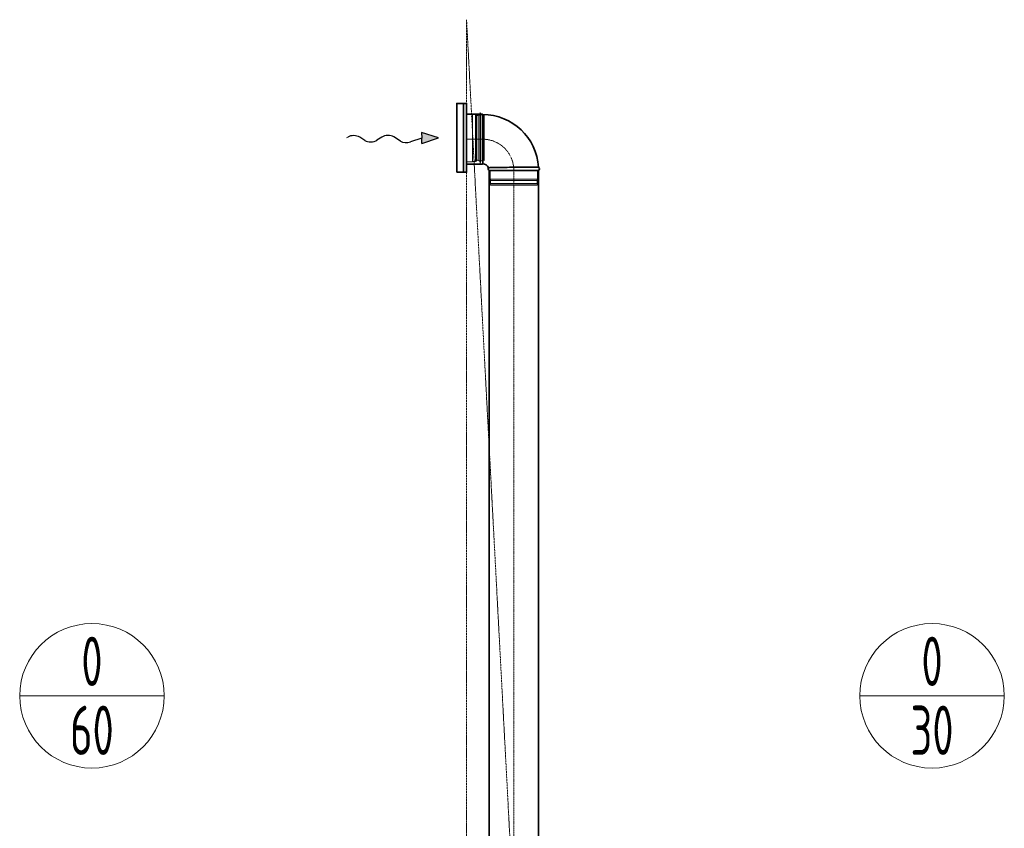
# Model space of a CAD drawing. Header units: millimetres. Extents: x 15940 to 92175, y -24684 to 227664.
# Tile 43 of 132: x 28704 to 31203, y 80543 to 82596. Entities that reach past the tile are written whole.
import ezdxf
from ezdxf.enums import TextEntityAlignment as Align

# ---------------------------------------------------------------- set-up
doc = ezdxf.new("R2010")
doc.units = ezdxf.units.MM
doc.header["$LTSCALE"] = 0.05
for name, pattern in [('ACAD_ISO02W100', [15, 12, -3]), ('ACAD_ISO05W100', [33, 24, -3, 0, -3, 0, -3]), ('ACAD_ISO10W100', [18, 12, -3, 0, -3])]:
    doc.linetypes.add(name, pattern=pattern)
doc.layers.get('0').update_dxf_attribs({"lineweight": 5})
for name, color, linetype, lineweight in [('VZT_05 ETA (ODVOD) - OBRYS', 6, 'Continuous', 35), ('VZT_06 ETA (ODVOD) - OSA', 6, 'ACAD_ISO10W100', 5), ('VZT_30 DISTRIBUČNÍ PRVKY - OBRYS', 1, 'Continuous', 35), ('VZT_50 POPIS - OBECNE', 7, 'Continuous', 13), ('VZT_52 POPIS - DISTRIBUCE', 7, 'Continuous', 5), ('VZT_POŽADAVKY NA STAVBU - PODHLEDY', 4, 'ACAD_ISO05W100', 5)]:
    doc.layers.add(name, color=color, linetype=linetype, lineweight=lineweight)
doc.layers.add('VZT_07 ETA (ODVOD) - NETISK', color=8, linetype='ACAD_ISO02W100', lineweight=5, plot=False)
doc.styles.add('JS', font='isocp.shx', dxfattribs={"width": 0.6, "height": 125})

msp = doc.modelspace()

# ---------------------------------------------------------------- linework, layer by layer
at = {"color": 8, "lineweight": 5}
for points in [[(29873.1, 82360.4), (29871.6, 82354.4, 0.058981), (29871.6, 82353.8), (29871.6, 82295.8)], [(29873.1, 82360.4), (29874.5, 82354.7, -0.060863), (29874.6, 82354), (29874.6, 82295.8)], [(29853.2, 82355.8), (29861, 82355.8, -0.291473), (29863.4, 82354.2, -0.291473)], [(29873.1, 82231.1), (29871.6, 82237.1, -0.058981), (29871.6, 82237.7), (29871.6, 82295.8)], [(29873.1, 82231.1), (29874.5, 82236.9, 0.060863), (29874.6, 82237.5), (29874.6, 82295.8)], [(29853.2, 82235.8), (29861, 82235.8, 0.291473), (29863.4, 82237.3, 0.291473)]]:
    msp.add_lwpolyline(points, format="xyb", dxfattribs=at)
for points in [[(29838.2, 82234.8), (29853.2, 82234.8), (29853.2, 82356.8), (29838.2, 82356.8)], [(29838.2, 82234.8), (29838.2, 82356.8)], [(29861, 82355.8), (29861, 82295.8)], [(29863.7, 82353.8), (29863.7, 82295.8)], [(29867.3, 82352.2), (29867.3, 82295.8)], [(29879, 82352.9), (29879, 82295.8)], [(29879.2, 82352), (29883.2, 82353.4), (29883.2, 82295.8)], [(29861, 82235.8), (29861, 82295.8)], [(29863.7, 82237.7), (29863.7, 82295.8)], [(29867.3, 82239.4), (29867.3, 82295.8)], [(29879, 82238.6), (29879, 82295.8)], [(29879.2, 82239.5), (29883.2, 82238.1), (29883.2, 82295.8)]]:
    msp.add_lwpolyline(points, dxfattribs=at)
for centre, radius, start, end in [((29866.9, 82356), 3.88, 207.4993, 276.6735), ((29873.7, 82343.9), 10.5, 59.7176, 127.8378), ((29866.9, 82235.5), 3.88, 83.3265, 152.5007), ((29873.7, 82247.6), 10.5, 232.1622, 300.2824)]:
    msp.add_arc(centre, radius, start, end, dxfattribs=at)
at = {"layer": 'VZT_05 ETA (ODVOD) - OBRYS'}
for p, q in [((29838.2, 82355.8), (29838.2, 82228.8)), ((29878.2, 82355.8), (29838.2, 82355.8)), ((29879.2, 82354.8), (29879.2, 82229.8)), ((29878.2, 82228.8), (29838.2, 82228.8)), ((29895.7, 82213.3), (30020.7, 82213.3))]:
    msp.add_line(p, q, dxfattribs=at)
for points in [[(29895.7, 79852), (29895.7, 82213.3)], [(30020.7, 79852), (30020.7, 82213.3)]]:
    msp.add_lwpolyline(points, dxfattribs=at)
for centre, radius, start, end in [((29878.2, 82354.8), 1, 0, 90), ((29879.2, 82213.3), 141.5, 3.1369, 90), ((29878.2, 82229.8), 1, 270, 0), ((29879.2, 82213.3), 16.5, 23.8093, 90), ((29897.3, 82217.1), 4.17, 137.2771, 246.5322), ((30019, 82217.1), 4.17, 293.4678, 69.6691)]:
    msp.add_arc(centre, radius, start, end, dxfattribs=at)
msp.add_open_spline([(29894.3, 82220), (29894.3, 82220), (29894.7, 82220), (29896.7, 82220.2), (29899, 82220.3), (29905.2, 82220.5), (29909.1, 82220.6), (29919.9, 82220.8), (29927.2, 82220.8), (29942.9, 82220.9), (29951.2, 82221), (29967.8, 82221), (29975.9, 82221), (29990.8, 82221), (29997.6, 82221), (30008.8, 82221.1), (30013.2, 82221.1), (30019, 82221.1), (30020.5, 82221.1), (30020.5, 82221.1)], degree=3, knots=[197.702813, 197.702813, 197.702813, 197.702813, 209.733369, 209.733369, 228.63381, 228.63381, 247.962689, 247.962689, 273.396832, 273.396832, 298.447199, 298.447199, 323.101867, 323.101867, 347.591906, 347.591906, 372.010558, 372.010558, 395.3015, 395.3015, 395.3015, 395.3015], dxfattribs=at)
at = {"layer": 'VZT_06 ETA (ODVOD) - OSA', "ltscale": 0.3}
msp.add_lwpolyline([(29838.2, 82292.3), (29879.2, 82292.3, -0.414214), (29958.2, 82213.3), (29958.2, 82213.3)], format="xyb", dxfattribs=at)
at = {"layer": 'VZT_06 ETA (ODVOD) - OSA', "ltscale": 5}
msp.add_lwpolyline([(29958.2, 82213.3), (29958.2, 79852)], dxfattribs=at)
at = {"layer": 'VZT_07 ETA (ODVOD) - NETISK', "ltscale": 0.4}
for p, q in [((29898.2, 82213.3), (29898.2, 82191.3)), ((30018.2, 82213.3), (30018.2, 82191.3)), ((29897.2, 82187.8), (30019.2, 82187.8)), ((29897.2, 82187.8), (29897.2, 82187.3)), ((29897.2, 82187.3), (30019.2, 82187.3)), ((29898.2, 82191.3), (30018.2, 82191.3)), ((29899.2, 82191.3), (29899.2, 82187.8)), ((29899.2, 82187.3), (29899.2, 82180.3)), ((30017.2, 82191.3), (30017.2, 82187.8)), ((30017.2, 82187.3), (30017.2, 82180.3)), ((30019.2, 82187.8), (30019.2, 82187.3)), ((29897.2, 82180.3), (30019.2, 82180.3)), ((29897.2, 82180.3), (29897.2, 82179.8)), ((29897.2, 82179.8), (30019.2, 82179.8)), ((29898.2, 82179.3), (30018.2, 82179.3)), ((29898.2, 82179.3), (29898.2, 82175.3)), ((29898.2, 82175.3), (30018.2, 82175.3)), ((29899.2, 82179.8), (29899.2, 82179.3)), ((30017.2, 82179.8), (30017.2, 82179.3)), ((30018.2, 82179.3), (30018.2, 82175.3)), ((30019.2, 82180.3), (30019.2, 82179.8))]:
    msp.add_line(p, q, dxfattribs=at)
at = {"layer": 'VZT_30 DISTRIBUČNÍ PRVKY - OBRYS'}
msp.add_lwpolyline([(29813.2, 82208.3), (29813.2, 82383.3), (29838.2, 82383.3), (29838.2, 82208.3)], close=True, dxfattribs=at)
msp.add_lwpolyline([(29830.3, 82383.3), (29830.3, 82208.3)], dxfattribs=at)
at = {"layer": 'VZT_50 POPIS - OBECNE'}
msp.add_line((29536.9, 82297.6), (29533.8, 82295.8), dxfattribs=at)
at = {"layer": 'VZT_50 POPIS - OBECNE', "color": 0, "lineweight": -2}
for p, q in [((29580, 82289.3), (29567, 82297.5)), ((29622.9, 82297.7), (29610.9, 82289.8)), ((29670.4, 82287.7), (29653.8, 82298.1)), ((29724.4, 82295.2), (29695.8, 82285.5)), ((29767.4, 82295.8), (29724.2, 82309.1)), ((29724.2, 82309.1), (29724.4, 82295.2)), ((29724.6, 82281.2), (29724.4, 82295.2)), ((29724.6, 82281.2), (29767.4, 82295.8))]:
    msp.add_line(p, q, dxfattribs=at)
for centre, start_param, end_param in [((29551.6, 82288), 0.766537, 2.320574), ((29595.3, 82298.9), 3.908129, 5.516649), ((29638.5, 82288.6), 0.766537, 2.375056), ((29685.7, 82297.3), 3.908129, 5.191299)]:
    msp.add_ellipse(centre, major_axis=(21.5, 0.3), ratio=0.625, start_param=start_param, end_param=end_param, dxfattribs=at)
msp.add_solid([(29724.6, 82281.2), (29724.2, 82309.1), (29767.4, 82295.8)], dxfattribs=at)
at = {"layer": 'VZT_52 POPIS - DISTRIBUCE'}
for p, q in [((28704.1, 80879.3), (29070.9, 80879.3)), ((30836.1, 80879.3), (31202.9, 80879.3))]:
    msp.add_line(p, q, dxfattribs=at)
for centre in [(28887.5, 80879.3), (31019.5, 80879.3)]:
    msp.add_circle(centre, 183.4, dxfattribs=at)
at = {"layer": 'VZT_POŽADAVKY NA STAVBU - PODHLEDY', "ltscale": 4}
for p, q in [((30059.5, 78415.5), (29838.2, 82595.8)), ((29838.2, 82595.8), (29838.2, 78415.5))]:
    msp.add_line(p, q, dxfattribs=at)

# ---------------------------------------------------------------- texts
at = {"layer": 'VZT_52 POPIS - DISTRIBUCE', "ltscale": 50, "style": 'JS', "width": 0.7}
for s, p in [('0', (28887.5, 80966.8)), ('0', (31019.5, 80966.8)), ('60', (28887.5, 80791.8)), ('30', (31019.5, 80791.8))]:
    msp.add_text(s, height=125, dxfattribs=at).set_placement(p, align=Align.MIDDLE_CENTER)

doc.saveas('drawing.dxf')
